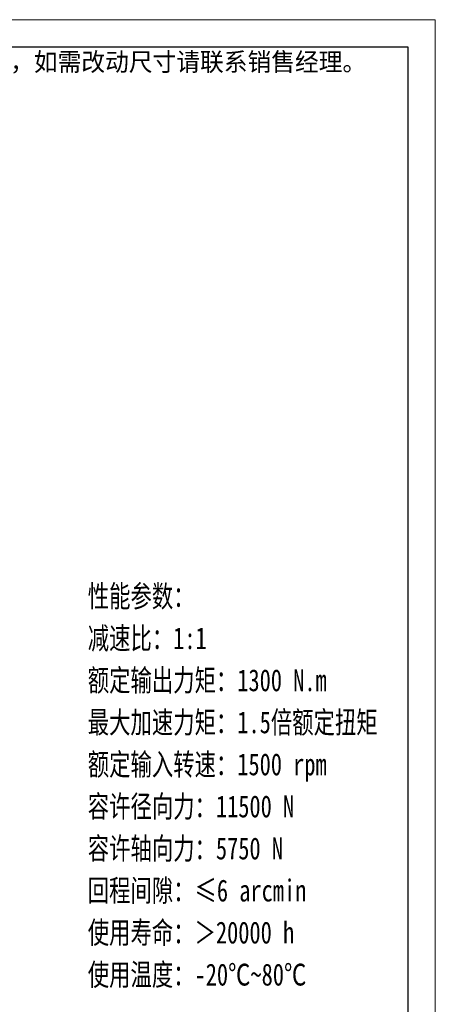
# Model space of a CAD drawing. Header units: millimetres. Extents: x 1843 to 3106, y 2384 to 3272.
# Tile 7 of 7: x 2878 to 3106, y 2733 to 3272. Entities that reach past the tile are written whole.
import ezdxf

# ---------------------------------------------------------------- set-up
doc = ezdxf.new("R2010")
doc.units = ezdxf.units.MM
doc.layers.add('6文字层', color=3, linetype='Continuous')
for name, color, linetype, lineweight in [('图框_外框线', 7, 'Continuous', 18), ('尺寸线层', 3, 'Continuous', 18), ('粗实线层', 7, 'Continuous', 35)]:
    doc.layers.add(name, color=color, linetype=linetype, lineweight=lineweight)
doc.styles.add('标准', font='txt', dxfattribs={"width": 0.667})

# ---------------------------------------------------------------- blocks, each defined once
blk = doc.blocks.new('提示字样')
at = {"layer": '6文字层', "insert": (1.21, 11.52), "char_height": 10, "width": 317.6795, "attachment_point": 1}
blk.add_mtext('{\\C1;此图为标准图，如需改动尺寸请联系销售经理。}', dxfattribs=at)

msp = doc.modelspace()

# ---------------------------------------------------------------- linework, layer by layer
at = {"layer": '图框_外框线', "color": 3}
msp.add_lwpolyline([(1849.9847, 2383.6227), (3105.9905, 2383.6227), (3105.9905, 3271.7982), (1849.9847, 3271.7982)], close=True, dxfattribs=at)
at = {"layer": '图框_外框线', "color": 3, "lineweight": 25}
msp.add_lwpolyline([(1924.747, 2398.5752), (3091.0381, 2398.5752), (3091.0381, 3256.8458), (1924.747, 3256.8458)], close=True, dxfattribs=at)

# ---------------------------------------------------------------- block references
at = {"layer": '粗实线层'}
msp.add_blockref('提示字样', (2793.9281, 3242.2021), dxfattribs=at)

# ---------------------------------------------------------------- texts
at = {"layer": '尺寸线层', "insert": (2915.6324, 2962.2474), "char_height": 12, "width": 230.0083, "attachment_point": 1, "line_spacing_factor": 1.15057, "style": '标准'}
msp.add_mtext('{\\W0.75;性能参数：\\P减速比：1:1\\P额定输出力矩：1300 N.m\\P最大加速力矩：1.5倍额定扭矩\\P额定输入转速：1500 rpm\\P容许径向力：11500 N\\P容许轴向力：5750 N\\P回程间隙：≤6 arcmin\\P使用寿命：＞20000 h\\P使用温度：-20℃~80℃', dxfattribs=at)

doc.saveas('drawing.dxf')
